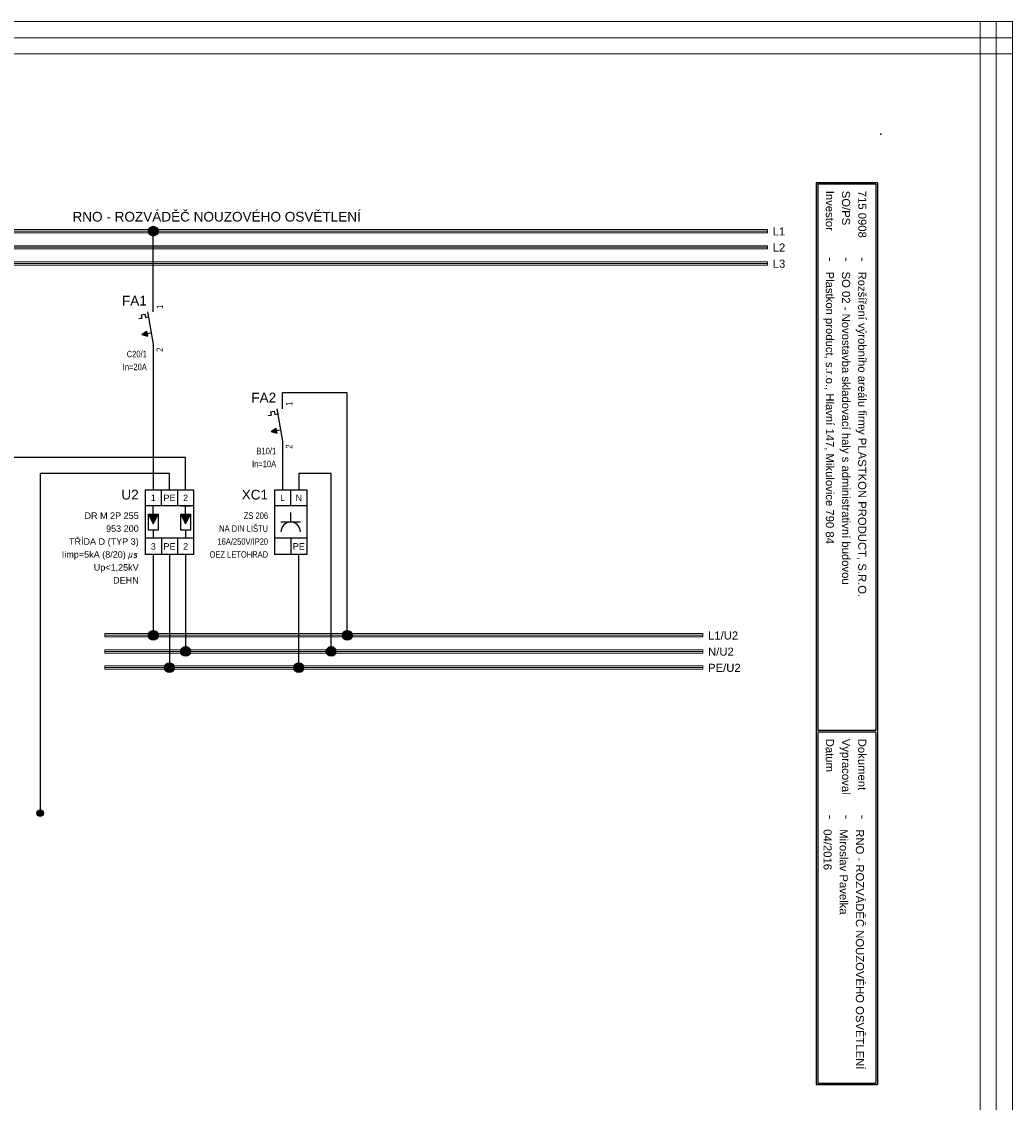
# Model space of a CAD drawing. Extents: x -74 to 2493, y 2827 to 3927.
# Tile 3 of 13: x 154 to 461, y 3036 to 3370. Entities that reach past the tile are written whole.
import ezdxf
from ezdxf.enums import TextEntityAlignment as Align

# ---------------------------------------------------------------- set-up
doc = ezdxf.new("R2010")
doc.units = 0
doc.header["$MEASUREMENT"] = 0
doc.layers.get('0').update_dxf_attribs({"linetype": 'CONTINUOUS'})
for name, color, linetype in [('1-KRESBA', 7, 'CONTINUOUS'), ('__Bílá', 7, 'CONTINUOUS'), ('__Oranžová', 30, 'CONTINUOUS'), ('__Svmodrá', 4, 'CONTINUOUS'), ('__Vínová 220', 220, 'CONTINUOUS'), ('__Zelená', 3, 'CONTINUOUS'), ('__Černá 250', 250, 'CONTINUOUS')]:
    doc.layers.add(name, color=color, linetype=linetype)
doc.styles.add('Arial', font='arial.ttf')
doc.styles.add('GREEKC', font='greekc', dxfattribs={"width": 0.8, "height": 1.3})
doc.styles.add('ROMANC', font='romanc', dxfattribs={"height": 2})

# ---------------------------------------------------------------- blocks, each defined once
blk = doc.blocks.new('DR M 2P 255')
for points in [[(-668.5, 1637.5), (-671.5, 1637.5), (-670, 1634.5)], [(-658.5, 1637.5), (-661.5, 1637.5), (-660, 1634.5)]]:
    blk.add_hatch(color=256).paths.add_polyline_path(points)
for p, q in [((-672.5, 1645), (-657.5, 1645)), ((-672.5, 1645), (-672.5, 1625)), ((-667.5, 1640), (-667.5, 1645)), ((-662.5, 1645), (-662.5, 1640)), ((-662.5, 1645), (-662.5, 1640)), ((-657.5, 1625), (-657.5, 1645)), ((-657.5, 1640), (-672.5, 1640)), ((-670, 1637.5), (-670, 1640)), ((-661.5, 1640), (-658.5, 1640)), ((-660, 1637.5), (-660, 1640)), ((-671.5, 1637.5), (-668.5, 1637.5)), ((-671.5, 1637.5), (-668.5, 1637.5)), ((-671.5, 1632.5), (-671.5, 1637.5)), ((-671.5, 1637.5), (-670, 1634.5)), ((-670, 1634.5), (-668.5, 1637.5)), ((-668.5, 1637.5), (-668.5, 1632.5)), ((-661.5, 1637.5), (-658.5, 1637.5)), ((-661.5, 1637.5), (-658.5, 1637.5)), ((-661.5, 1632.5), (-661.5, 1637.5)), ((-661.5, 1637.5), (-660, 1634.5)), ((-660, 1634.5), (-658.5, 1637.5)), ((-658.5, 1637.5), (-658.5, 1632.5)), ((-668.5, 1632.5), (-671.5, 1632.5)), ((-670, 1632.5), (-670, 1630)), ((-658.5, 1632.5), (-661.5, 1632.5)), ((-660, 1632.5), (-660, 1630)), ((-657.5, 1630), (-672.5, 1630)), ((-667.5, 1630), (-667.5, 1625)), ((-662.5, 1630), (-662.5, 1625)), ((-662.5, 1630), (-662.5, 1625)), ((-657.5, 1625), (-672.5, 1625))]:
    blk.add_line(p, q)
at = {"style": 'Arial'}
for s, p in [('1', (-670, 1641.5)), ('PE', (-665, 1641.5)), ('2', (-660, 1641.5)), ('3', (-670, 1626.5)), ('PE', (-665, 1626.5)), ('2', (-660, 1626.5))]:
    blk.add_text(s, height=2, dxfattribs=at).set_placement(p, align=Align.CENTER)
at = {"oblique": 10, "width": 0.8}
for s, style, p in [('m', 'GREEKC', (-676.5, 1624)), ('s', 'ROMANC', (-675, 1624))]:
    blk.add_text(s, height=2, dxfattribs=dict(at, style=style)).set_placement(p, align=Align.RIGHT)
at = {"style": 'Arial'}
for tag, height, p in [('POPIS', 3, (-674.5, 1642)), ('TYP', 2, (-674.5, 1636)), ('KATALOG', 2, (-674.5, 1632)), ('TŘÍDA', 2, (-674.5, 1628)), ('IIMP', 2, (-678.5, 1624)), ('UP', 2, (-674.5, 1620)), ('DOPLŇ1', 2, (-674.5, 1616))]:
    blk.add_attdef(tag, text='', height=height, dxfattribs=at).set_placement(p, align=Align.RIGHT)
blk = doc.blocks.new('FEVA1462')
blk.add_hatch(color=256).paths.add_polyline_path([(-3.5, -2), (-2.06, -0.92), (-1.772, -2.504)])
for p, q in [((0, 5), (0, 10)), ((-3.752, 4.136), (-2.564, 4.352)), ((-3.752, 4.136), (-3.568, 3.124)), ((-2.564, 4.352), (-2.38, 3.34)), ((-2.38, 3.34), (-1.544, 3.492)), ((-1.818, 5), (0, -5)), ((-4.448, 2.964), (-3.568, 3.124)), ((-3.5, -2), (-2.06, -0.92)), ((-3.5, -2), (-0.64, -1.48)), ((-3.5, -2), (-1.772, -2.504)), ((-2.06, -0.92), (-1.772, -2.504)), ((0, -5), (0, -10))]:
    blk.add_line(p, q)
at = {"style": 'Arial'}
blk.add_attdef('POPIS', text='', height=3, dxfattribs=at).set_placement((-2, 7), align=Align.RIGHT)
at = {"style": 'Arial', "width": 0.8}
blk.add_attdef('NO1', (3, 6), '', height=2, rotation=90, dxfattribs=at)
blk.add_attdef('CO1', text='', height=2, rotation=90, dxfattribs=at).set_placement((3, -6), align=Align.RIGHT)
for tag, p in [('TYP', (-2, -9)), ('PROUD', (-2, -13)), ('DOPLŇ1', (-2, -17)), ('DOPLŇ2', (-2, -21))]:
    blk.add_attdef(tag, text='', height=2, dxfattribs=at).set_placement(p, align=Align.RIGHT)
blk = doc.blocks.new('L0001A02')
at = {"linetype": 'Continuous'}
h = blk.add_hatch(color=256, dxfattribs=at)
edge = h.paths.add_edge_path()
edge.add_arc((0, 0), 1.5, 0, 360)
blk.add_circle((0, 0), 1.5)
blk = doc.blocks.new('OEZA2510')
for p, q in [((-2.5, 10), (-2.5, -10)), ((-2.5, 10), (7.5, 10)), ((2.5, 5), (2.5, 10)), ((7.5, 10), (7.5, -10)), ((7.5, 5), (-2.5, 5)), ((5.5, 0), (-0.5, 0)), ((2.5, 0), (2.5, 3)), ((7.5, -5), (-2.5, -5)), ((2.5, -5), (2.5, -10)), ((7.5, -10), (-2.5, -10))]:
    blk.add_line(p, q)
blk.add_arc((2.5, -3), 3, 0, 180)
at = {"style": 'Arial'}
for s, p in [('L', (0, 6.5)), ('N', (5, 6.5)), ('PE', (5, -8.5))]:
    blk.add_text(s, height=2, dxfattribs=at).set_placement(p, align=Align.CENTER)
blk.add_attdef('POPIS', text='', height=3, dxfattribs=at).set_placement((-4.5, 7), align=Align.RIGHT)
at = {"style": 'Arial', "width": 0.8}
for tag, p in [('TYP', (-4.5, 1)), ('PROUD', (-4.5, -3)), ('NAPĚTÍ', (-4.5, -7)), ('DOPLŇ1', (-4.5, -11)), ('DOPLŇ2', (-4.5, -15))]:
    blk.add_attdef(tag, text='', height=2, dxfattribs=at).set_placement(p, align=Align.RIGHT)
blk = doc.blocks.new('V0085A01')
h = blk.add_hatch(color=256)
edge = h.paths.add_edge_path()
edge.add_arc((0, 0), 1, 0, 360)
blk.add_circle((0, 0), 1)

msp = doc.modelspace()

# ---------------------------------------------------------------- linework, layer by layer
at = {"layer": '1-KRESBA'}
for p, q in [((195, 3285), (195, 3305)), ((195, 3265), (195, 3225)), ((255, 3255), (235, 3255)), ((255, 3180), (255, 3255)), ((205, 3235), (90, 3235)), ((205, 3225), (205, 3235)), ((235, 3235), (235, 3225)), ((200, 3230), (160, 3230)), ((160, 3230), (160, 3125)), ((200, 3225), (200, 3230)), ((250, 3230), (240, 3230)), ((240, 3230), (240, 3225)), ((250, 3175), (250, 3230)), ((195, 3205), (195, 3180)), ((200, 3205), (200, 3170)), ((205, 3205), (205, 3175)), ((240, 3170), (240, 3205))]:
    msp.add_line(p, q, dxfattribs=at)
at = {"layer": '__Bílá'}
for p, q in [((419, 3320), (400, 3320)), ((400, 3320), (400, 3041)), ((419, 3320), (419, 3041)), ((418.5, 3319.5), (400.5, 3319.5)), ((400.5, 3319.5), (400.5, 3150.5)), ((418.5, 3319.5), (418.5, 3150.5)), ((418.5, 3150.5), (400.5, 3150.5)), ((418.5, 3150), (400.5, 3150)), ((400.5, 3150), (400.5, 3041.5)), ((418.5, 3150), (418.5, 3041.5)), ((400, 3041), (419, 3041)), ((400.5, 3041.5), (418.5, 3041.5))]:
    msp.add_line(p, q, dxfattribs=at)
msp.add_point((420, 3335), dxfattribs=at)
at = {"layer": '__Oranžová', "lineweight": 0}
for p, q in [((30, 3305.5), (385, 3305.5)), ((30, 3305), (385, 3305)), ((30, 3304.5), (385, 3304.5)), ((385, 3305.5), (385, 3305)), ((385, 3304.5), (385, 3305)), ((30, 3300.5), (385, 3300.5)), ((30, 3300), (385, 3300)), ((385, 3300.5), (385, 3300)), ((385, 3299.5), (385, 3300)), ((30, 3299.5), (385, 3299.5)), ((30, 3295.5), (385, 3295.5)), ((30, 3295), (385, 3295)), ((30, 3294.5), (385, 3294.5)), ((385, 3295.5), (385, 3295)), ((385, 3294.5), (385, 3295)), ((180, 3180.5), (180, 3180)), ((180, 3180.5), (365, 3180.5)), ((180, 3179.5), (180, 3180)), ((180, 3180), (365, 3180)), ((180, 3179.5), (365, 3179.5)), ((365, 3180.5), (365, 3180)), ((365, 3179.5), (365, 3180))]:
    msp.add_line(p, q, dxfattribs=at)
at = {"layer": '__Svmodrá', "lineweight": 0}
for p, q in [((180, 3175.5), (180, 3175)), ((180, 3175.5), (365, 3175.5)), ((180, 3174.5), (180, 3175)), ((180, 3175), (365, 3175)), ((180, 3174.5), (365, 3174.5)), ((365, 3175.5), (365, 3175)), ((365, 3174.5), (365, 3175))]:
    msp.add_line(p, q, dxfattribs=at)
at = {"layer": '__Vínová 220', "lineweight": 0}
for p, q in [((-35.71, 3369.82), (460.69, 3369.82)), ((450.69, 3003.74), (450.69, 3369.82)), ((450.69, 3369.82), (455.69, 3369.82)), ((455.69, 3003.74), (455.69, 3369.82)), ((460.69, 3369.82), (455.69, 3369.82)), ((460.69, 3369.82), (460.69, 3364.82)), ((460.69, 3003.74), (460.69, 3369.82)), ((-35.71, 3364.82), (460.69, 3364.82)), ((460.69, 3359.82), (460.69, 3364.82)), ((-35.71, 3359.82), (460.69, 3359.82))]:
    msp.add_line(p, q, dxfattribs=at)
at = {"layer": '__Zelená', "lineweight": 0}
for p, q in [((180, 3170.5), (180, 3170)), ((180, 3170.5), (365, 3170.5)), ((180, 3169.5), (180, 3170)), ((180, 3170), (365, 3170)), ((180, 3169.5), (365, 3169.5)), ((365, 3170.5), (365, 3170)), ((365, 3169.5), (365, 3170))]:
    msp.add_line(p, q, dxfattribs=at)

# ---------------------------------------------------------------- block references
at = {"color": 250, "linetype": 'Continuous'}
msp.add_blockref('V0085A01', (160, 3125), dxfattribs=at)
at = {"layer": '1-KRESBA'}
for p in [(195, 3305), (195, 3180), (255, 3180), (205, 3175), (250, 3175), (200, 3170), (240, 3170)]:
    msp.add_blockref('L0001A02', p, dxfattribs=at)
for name, p, values in [('DR M 2P 255', (865, 1580), {'POPIS': 'U2', 'TYP': 'DR M 2P 255', 'KATALOG': '953 200', 'TŘÍDA': 'TŘÍDA D (TYP 3)', 'IIMP': 'Iimp=5kA (8/20)', 'UP': 'Up<1,25kV', 'DOPLŇ1': 'DEHN'}), ('OEZA2510', (235, 3215), {'POPIS': 'XC1', 'TYP': 'ZS 206', 'PROUD': 'NA DIN LIŠTU', 'NAPĚTÍ': '16A/250V/IP20', 'DOPLŇ1': 'OEZ LETOHRAD'})]:
    msp.add_blockref(name, p, dxfattribs=at).add_auto_attribs(values)
at = {"layer": '__Černá 250'}
for p, values in [((195, 3275), {'POPIS': 'FA1', 'TYP': 'C20/1', 'PROUD': 'In=20A', 'CO1': '2', 'NO1': '1'}), ((235, 3245), {'POPIS': 'FA2', 'TYP': 'B10/1', 'PROUD': 'In=10A', 'CO1': '2', 'NO1': '1'})]:
    msp.add_blockref('FEVA1462', p, dxfattribs=at).add_auto_attribs(values)

# ---------------------------------------------------------------- texts
at = {"layer": '__Bílá', "style": 'Arial'}
for s, height, p in [('Investor', 2.5, (403, 3317.5)), ('SO/PS', 2.5, (408, 3317.5)), ('-', 3, (403, 3297)), ('-', 3, (408, 3297)), ('-', 3, (413, 3297)), ('Datum', 2.5, (403, 3148)), ('Vypracoval', 2.5, (408, 3148)), ('Dokument', 2.5, (413, 3148)), ('-', 3, (403, 3124.5)), ('-', 3, (408, 3124.5)), ('-', 3, (413, 3124.5))]:
    msp.add_text(s, height=height, rotation=270, dxfattribs=at).set_placement(p)
at = {"layer": '__Bílá', "insert": (170.01, 3307.93), "char_height": 3, "attachment_point": 7, "style": 'Arial'}
msp.add_mtext('RNO - ROZVÁDĚČ NOUZOVÉHO OSVĚTLENÍ', dxfattribs=at)
at = {"layer": '__Oranžová', "lineweight": 0, "style": 'Arial'}
for s, p in [('L1', (386.57, 3303.69)), ('L2', (386.57, 3298.69)), ('L3', (386.57, 3293.69)), ('L1/U2', (366.57, 3178.69))]:
    msp.add_text(s, height=2.5, dxfattribs=at).set_placement(p)
at = {"layer": '__Svmodrá', "lineweight": 0, "style": 'Arial'}
msp.add_text('N/U2', height=2.5, dxfattribs=at).set_placement((366.57, 3173.69))
at = {"layer": '__Vínová 220', "char_height": 2.5, "attachment_point": 7, "rotation": 270, "style": 'Arial'}
for s, insert in [('715 0908', (413, 3317.5)), ('Plastkon product, s.r.o., Hlavní 147, Mikulovice 790 84', (402.25, 3292.5)), ('SO 02 - Novostavba skladovací haly s administrativní budovou', (407.25, 3292.5)), ('Rozšíření výrobního areálu firmy PLASTKON PRODUCT, S.R.O.', (412.25, 3292.5)), ('04/2016', (402.25, 3120)), ('Miroslav Pavelka', (407.25, 3120)), ('RNO - ROZVÁDĚČ NOUZOVÉHO OSVĚTLENÍ', (412.25, 3120))]:
    msp.add_mtext(s, dxfattribs=dict(at, insert=insert))
at = {"layer": '__Zelená', "lineweight": 0, "style": 'Arial'}
msp.add_text('PE/U2', height=2.5, dxfattribs=at).set_placement((366.57, 3168.69))

doc.saveas('drawing.dxf')
